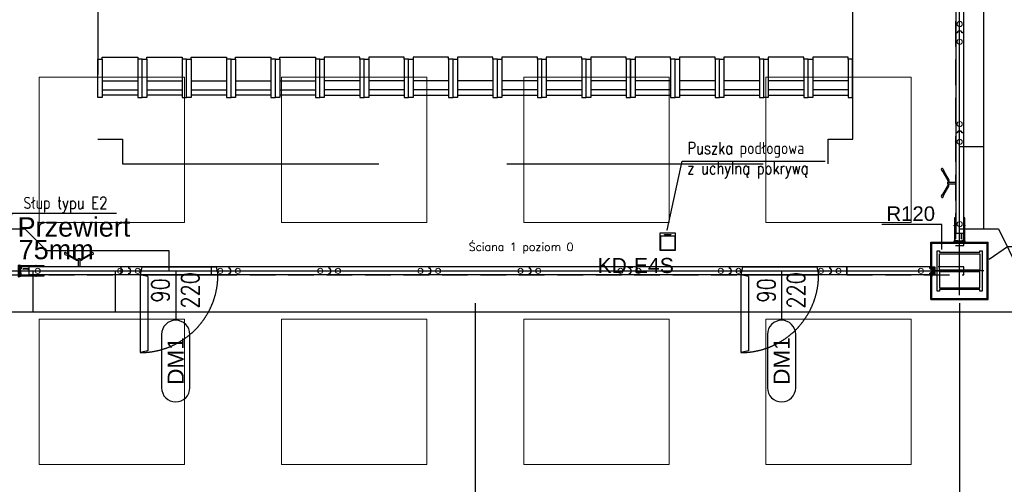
# Model space of a CAD drawing. Header units: centimetres. Extents: x -228435 to 111511, y -89367 to 428125.
# Tile 23 of 216: x -34183 to -21987, y 14355 to 20112. Entities that reach past the tile are written whole.
import ezdxf
from ezdxf.enums import TextEntityAlignment as Align

# ---------------------------------------------------------------- set-up
doc = ezdxf.new("R2010")
doc.units = ezdxf.units.CM
doc.header["$LTSCALE"] = 50
doc.header["$PDMODE"] = 35
doc.header["$PDSIZE"] = 0.1
for name, pattern in [('0_II 10 sal$0$HIDDEN', [9.525, 6.35, -3.175]), ('DASHDOT', [25.4, 12.7, -6.35, 0, -6.35]), ('DASHDOT2', [12.7, 6.35, -3.175, 0, -3.175]), ('DIN_STRICHPUNKT', [10.7, 5, -2.5, 0.7, -2.5]), ('HIDDEN', [9.525, 6.35, -3.175]), ('HIDDENX2', [19.05, 12.7, -6.35]), ('Kondygnacja +0$0$DASHDOT2', [12.7, 6.35, -3.175, 0, -3.175])]:
    doc.linetypes.add(name, pattern=pattern)
doc.layers.get('0').update_dxf_attribs({"color": 8})
doc.layers.get('DEFPOINTS').update_dxf_attribs({"color": 8})
for name, color, linetype in [('0_II 10 sal$0$ARCH_INFO_ETYK_DRZWI', 8, 'Continuous'), ('0_II 10 sal$0$ARCH_SIEDZENIA', 8, 'Continuous'), ('0_II 10 sal$0$ARCH_STROP', 8, 'Continuous'), ('0_II 10 sal$0$ARCH_WYPOSAŻENIE_INNE', 8, 'Continuous'), ('0_II 10 sal$0$ARCH_ŚCIANY_PRZESUWNE', 8, 'Continuous'), ('3', 8, 'Continuous'), ('ACHSEN', 8, 'DIN_STRICHPUNKT'), ('ARCH_GK', 8, 'Continuous'), ('ARCH_INFO_ODPORNOŚĆ OGNIOWA', 8, 'Continuous'), ('ARCH_INFO_OPISY', 8, 'Continuous'), ('ARCH_INFO_OSIE_IST', 8, 'DASHDOT2'), ('ARCH_SZYNY', 8, 'Continuous'), ('HUFCOR', 8, 'Continuous'), ('Hufcor szyny', 8, 'Kondygnacja +0$0$DASHDOT2'), ('Kondygnacja +0$0$ARCH_GK', 8, 'Continuous'), ('Kondygnacja +0$0$ARCH_INFO_ODPORNOŚĆ OGNIOWA', 8, 'Continuous'), ('Kondygnacja +0$0$ARCH_STAL_IST', 8, 'Continuous'), ('Kondygnacja +0$0$ARCH_ŚCIANY_PRZESUWNE', 8, 'Continuous'), ('KÖRPERKANTE', 8, 'Continuous'), ('Osie rzutów$0$ARCH_INFO_OSIE_OPISY_IST', 8, 'Continuous'), ('PANELE', 8, 'Continuous'), ('SCHRAFFUR', 8, 'Continuous'), ('tabela', 8, 'Continuous'), ('VOLL', 8, 'Continuous')]:
    doc.layers.add(name, color=color, linetype=linetype)
for name, color, linetype, lineweight in [('2', 8, 'Continuous', 0), ('_SP KORYTA', 8, 'Continuous', 25), ('ARCH_SUFITY_PODWIESZANE', 8, 'HIDDENX2', 9), ('kondygnacja +1_5$0$ARCH_INFO_WYMIARY', 8, 'Continuous', 9), ('Wymiary', 8, 'Continuous', 15)]:
    doc.layers.add(name, color=color, linetype=linetype, lineweight=lineweight)
doc.layers.get('HUFCOR').off()
doc.styles.add('0_II 10 sal$0$Arial', font='ARIAL.TTF')
doc.styles.add('0_II 10 sal$0$Romans', font='Romans.shx')
doc.styles.add('Arial', font='ARIAL.TTF')
doc.styles.add('Kondygnacja +0$0$Arial', font='ARIAL.TTF')
doc.styles.add('Kondygnacja +0$0$Standard', font='txt')
doc.styles.add('kondygnacja +1_5$0$Romans', font='Romans.shx', dxfattribs={"width": 0.7})
doc.styles.add('Romans', font='Romans.shx')
doc.styles.add('ROMANS-50-CM', font='romans.shx', dxfattribs={"width": 0.8, "height": 10})
doc.linetypes.add('SZYNA_LINE', pattern='A,12.7,-7.75,["SZYNA",Standard,S=2.54,R=0,X=-5.95,Y=-1.27],-7.75', length=28.2)
doc.dimstyles.new('ISO-25', dxfattribs={"dimtxt": 2.5, "dimasz": 2.5, "dimexe": 1.25, "dimexo": 0.625, "dimtad": 1, "dimtxsty": 'Standard', "dimcen": 2.5, "dimadec": 0, "dimazin": 0, "dimtfac": 1, "dimtmove": 0, "dimatfit": 3, "dimfxl": 0, "dimarcsym": 0})
doc.dimstyles.new('Kondygnacja +0$0$ISO-25', dxfattribs={"dimtxt": 2.5, "dimasz": 2.5, "dimexe": 1.25, "dimexo": 0.625, "dimtad": 1, "dimtxsty": 'Kondygnacja +0$0$Standard', "dimcen": 2.5, "dimadec": 0, "dimazin": 0, "dimtfac": 1, "dimtmove": 0, "dimatfit": 3, "dimfxl": 0, "dimarcsym": 0})
doc.dimstyles.new('kondygnacja +1_5$0$Wymiary 1-100', dxfattribs={"dimtxt": 12, "dimasz": 10, "dimexe": 5, "dimexo": 0, "dimgap": 4, "dimtad": 1, "dimrnd": 0.5, "dimzin": 12, "dimdsep": 46, "dimtxsty": 'kondygnacja +1_5$0$Romans', "dimblk": 'kondygnacja +1_5$0$_Oblique', "dimcen": 10, "dimdle": 10, "dimclrt": 55, "dimazin": 0, "dimtfac": 1, "dimtmove": 1, "dimatfit": 3, "dimfxl": 0, "dimtolj": 1, "dimtzin": 0, "dimarcsym": 0})

# ---------------------------------------------------------------- blocks, each defined once
blk = doc.blocks.new('SU Lampy kwadratowe +0')
at = {"layer": 'ARCH_SUFITY_PODWIESZANE', "ltscale": 2.5}
for points in [[(8720, 6440), (8900, 6440), (8900, 6260), (8720, 6260)], [(9020, 6440), (9200, 6440), (9200, 6260), (9020, 6260)], [(9320, 6440), (9500, 6440), (9500, 6260), (9320, 6260)], [(9620, 6440), (9800, 6440), (9800, 6260), (9620, 6260)], [(8720, 6140), (8900, 6140), (8900, 5960), (8720, 5960)], [(9020, 6140), (9200, 6140), (9200, 5960), (9020, 5960)], [(9320, 6140), (9500, 6140), (9500, 5960), (9320, 5960)], [(9620, 6140), (9800, 6140), (9800, 5960), (9620, 5960)]]:
    blk.add_lwpolyline(points, close=True, dxfattribs=at)
blk = doc.blocks.new('0_II 10 sal$0$T-drzwi_dół-200')
at = {"layer": '0_II 10 sal$0$ARCH_INFO_ETYK_DRZWI'}
blk.add_line((0, 0), (0, -60), dxfattribs=at)
blk.add_lwpolyline([(-17.5, -77.5), (-17.5, -143.7, 1), (17.5, -143.7), (17.5, -77.5, 1)], format="xyb", close=True, dxfattribs=at)
at = {"layer": '0_II 10 sal$0$ARCH_INFO_ETYK_DRZWI', "style": '0_II 10 sal$0$Romans', "width": 0.8}
for tag, p in [('ADS_DRZWI:SZEROKOŚĆ', (-7.9, -23)), ('ADS_DRZWI:WYSOKOŚĆ', (29, -23))]:
    blk.add_attdef(tag, text='', height=22, rotation=90, dxfattribs=at).set_placement(p, align=Align.CENTER)
at = {"layer": '0_II 10 sal$0$ARCH_INFO_ETYK_DRZWI', "color": 1, "style": '0_II 10 sal$0$Arial'}
blk.add_attdef('ADS_DRZWI:ODPORNOŚĆ_OGNIOWA', text='', height=22, dxfattribs=at).set_placement((-0.1, 13.3), align=Align.BOTTOM_CENTER)
at = {"layer": '0_II 10 sal$0$ARCH_INFO_ETYK_DRZWI', "style": '0_II 10 sal$0$Arial'}
blk.add_attdef('ADS_DRZWI:SYMBOL', text='', height=20, rotation=90, dxfattribs=at).set_placement((0, -110.6), align=Align.MIDDLE)
blk = doc.blocks.new('Kondygnacja +0$0$_Dot')
at = {"color": 0, "linetype": 'ByBlock', "lineweight": -2}
blk.add_line((-0.5, 0), (-1, 0), dxfattribs=at)
at = {"color": 0, "linetype": 'ByBlock', "const_width": 0.5}
blk.add_lwpolyline([(-0.25, 0, 1), (0.25, 0, 1)], format="xyb", close=True, dxfattribs=at)
blk = doc.blocks.new('A$C50B549AF')
at = {"layer": 'ARCH_SZYNY', "linetype": 'SZYNA_LINE', "ltscale": 2.5}
for p, q in [((3611.5, 1235.9, 630), (3611.5, 2377.4, 630)), ((3641.5, 1252.3, 1260), (3641.5, 1592.2, 1069.6)), ((3611.5, 1354.3, 1260), (3641.5, 1354.3, 1202.9)), ((2411.5, 1252.6, 1260), (2453.4, 1252.6, 1260)), ((2480.9, 1225.1, 630), (2453.4, 1252.6, 1260)), ((3611.5, 1252.3, 1260), (3659.8, 1252.3, 1260)), ((3659.8, 1252.3, 1260), (3685.7, 1199.8, 1260)), ((2632.5, 1225.1, 630), (2480.9, 1225.1, 630)), ((2632.5, 1200.4, 630), (2632.5, 1225.1, 630)), ((2447, 1200.4, 630), (3583.5, 1200.4, 630)), ((2463.6, 1200.4, 630), (2463.6, 1149.7, 630)), ((2565.6, 1200.4, 630), (2565.6, 1149.7, 630)), ((2332.9, 1149.7, -421.8), (4965.7, 1149.7, 1260)), ((2650.7, 1152.6, 945), (2650.7, 1152.6, 945))]:
    blk.add_line(p, q, dxfattribs=at)
blk = doc.blocks.new('wj set')
for p, q in [((-13, 30), (-13, 30)), ((0, 48), (-12, 48)), ((-12, 46), (-10, 46)), ((-10, 31), (-12, 31)), ((-12, 29), (3, 29)), ((-10, 46), (-10, 31)), ((-7, 32), (-7, 46)), ((-7, 46), (0, 46)), ((17, 32), (-7, 32)), ((0, 46), (0, 48)), ((3, 29), (10, 21)), ((12, 22), (6, 28)), ((7, 29), (15, 29)), ((15, 28), (15, 21)), ((23, 26), (17, 32)), ((17, 21), (17, 26)), ((18, 26), (20, 24)), ((20, 24), (20, -24)), ((30, 26), (23, 26)), ((23, 23), (29, 23)), ((23, -23), (23, 23)), ((29, 23), (29, 21)), ((29, 21), (31, 21)), ((31, 21), (31, 25)), ((-13, -30), (-13, -30)), ((-12, -29), (3, -29)), ((-10, -31), (-12, -31)), ((-12, -46), (-10, -46)), ((0, -48), (-12, -48)), ((-10, -46), (-10, -31)), ((-7, -32), (-7, -46)), ((17, -32), (-7, -32)), ((-7, -46), (0, -46)), ((0, -46), (0, -48)), ((3, -29), (10, -21)), ((12, -22), (6, -28)), ((7, -29), (15, -29)), ((15, -28), (15, -21)), ((17, -21), (17, -26)), ((23, -26), (17, -32)), ((18, -26), (20, -24)), ((23, -23), (29, -23)), ((30, -26), (23, -26)), ((29, -21), (31, -21)), ((29, -23), (29, -21)), ((31, -21), (31, -25))]:
    blk.add_line(p, q)
at = {"color": 1, "linetype": 'DASHDOT2'}
blk.add_line((0, 0), (53, 0), dxfattribs=at)
for centre, radius, start, end in [((-12, 47), 1.17, 90, 159.357), ((-14, 47), 1.17, 358.7543, 20.643), ((-14, 47), 1.17, 339.357, 1.2457), ((-12, 47), 1.17, 200.643, 270), ((-12, 30), 1.17, 90, 159.357), ((-14, 30), 1.17, 0, 20.643), ((-14, 30), 1.17, 339.357, 360), ((-12, 30), 1.17, 200.643, 270), ((7, 28), 0.381, 90, 225), ((11, 22), 1.12, 225, 316.3023), ((11, 22), 1.12, 313.6977, 45), ((15, 28), 0.5, 0, 90), ((16, 21), 1, 180, 0), ((18, 26), 0.5, 45, 180), ((30, 25), 0.762, 360, 90), ((-14, -30), 1.17, 0, 20.643), ((-12, -30), 1.17, 90, 159.357), ((-12, -30), 1.17, 200.643, 270), ((-14, -30), 1.17, 339.357, 360), ((-12, -47), 1.17, 90, 159.357), ((-14, -47), 1.17, 339.357, 1.2457), ((-14, -47), 1.17, 358.7543, 20.643), ((-12, -47), 1.17, 200.643, 270), ((7, -28), 0.381, 135, 270), ((11, -22), 1.12, 43.6977, 135), ((11, -22), 1.12, 315, 46.3023), ((16, -21), 1, 0, 180), ((15, -28), 0.5, 270, 0), ((18, -26), 0.5, 180, 315), ((30, -25), 0.762, 270, 0)]:
    blk.add_arc(centre, radius, start, end)
blk = doc.blocks.new('*U520')
at = {"layer": 'PANELE'}
for points in [[(0, 0), (0, -21), (-14, -21)], [(0, 0), (1240, 0)], [(1240, 0), (1240, -21), (1226, -21)], [(-14, -76), (0, -76), (0, -97)], [(0, -97), (1240, -97)], [(1226, -76), (1240, -76), (1240, -97)]]:
    blk.add_lwpolyline(points, dxfattribs=at)
for centre in [(24, -48), (1264, -48)]:
    blk.add_arc(centre, 46.5, 143.7563, 216.2437, dxfattribs=at)
at = {"layer": 'Wymiary'}
for centre in [(110, -48), (1130, -48)]:
    blk.add_circle(centre, 32, dxfattribs=at)
blk = doc.blocks.new('drzwi')
at = {"linetype": 'HIDDEN', "ltscale": 20}
for p, q in [((158, 97), (138, 0)), ((138, 0), (1102, 0)), ((235, -20), (138, 0)), ((138, 0), (138, -964)), ((158, 97), (1082, 97)), ((1082, 97), (1102, 0)), ((235, -20), (235, -944)), ((235, -944), (138, -964))]:
    blk.add_line(p, q, dxfattribs=at)
blk.add_arc((138, 0), 964, 270, 0, dxfattribs=at)
blk = doc.blocks.new('BEDIENHEBEL')
at = {"layer": 'KÖRPERKANTE'}
for p, q in [((-10, -85), (-10, 0)), ((-10, 0), (10, 0)), ((10, -85), (10, 0)), ((-145, -149), (-38, -87)), ((-140, -158), (-33, -96)), ((-31, -85), (-10, -85)), ((-31, -95), (-10, -95)), ((-10, -95), (-10, -100)), ((-10, -100), (10, -100)), ((31, -85), (10, -85)), ((31, -95), (10, -95)), ((10, -95), (10, -100)), ((140, -158), (33, -96)), ((145, -149), (38, -87)), ((-173, -156), (-148, -147)), ((-160, -178), (-140, -161)), ((-139, -159), (-146, -147)), ((139, -159), (146, -147)), ((160, -178), (140, -161)), ((173, -156), (148, -147))]:
    blk.add_line(p, q, dxfattribs=at)
for centre, radius, start, end in [((-31, -100), 15, 90, 120), ((-31, -100), 5, 90, 120), ((-15, -90), 7.25, 316.3972, 43.6028), ((15, -90), 7.25, 136.3972, 223.6028), ((31, -100), 15, 60, 90), ((31, -100), 5, 60, 90), ((-167, -167), 12.5, 120, 300), ((-147, -148), 1, 30, 120), ((-140, -160), 1, 300, 30), ((140, -160), 1, 150, 240), ((147, -148), 1, 60, 150), ((167, -167), 12.5, 240, 60)]:
    blk.add_arc(centre, radius, start, end, dxfattribs=at)
blk = doc.blocks.new('*U522')
at = {"layer": 'PANELE'}
for points in [[(0, 0), (0, -21), (-14, -21)], [(0, 0), (1240, 0)], [(1050, -97), (1050, -112), (1240, -112), (1240, 15), (1050, 15), (1050, 0)], [(-14, -76), (0, -76), (0, -97)], [(0, -97), (1240, -97)]]:
    blk.add_lwpolyline(points, dxfattribs=at)
blk.add_arc((24, -48), 46.5, 143.7563, 216.2437, dxfattribs=at)
at = {"layer": 'Wymiary'}
for centre in [(110, -48), (1130, -48)]:
    blk.add_circle(centre, 32, dxfattribs=at)
at = {"layer": 'PANELE'}
blk.add_blockref('BEDIENHEBEL', (620, -97), dxfattribs=at)
blk = doc.blocks.new('puszka e4s-538')
for points in [[(0, 29.1), (24.7, 29.1), (24.7, 0), (0, 0)], [(0.6, 28.4), (24.1, 28.4), (24.1, 4.7), (0.6, 4.7)], [(7.5, 3.2), (18, 3.2), (18, 2.7), (7.5, 2.7)]]:
    blk.add_lwpolyline(points, close=True)
blk = doc.blocks.new('puuuchy')
at = {"layer": '_SP KORYTA', "xscale": 0.375, "yscale": 0.375, "zscale": 0.375, "rotation": 180}
blk.add_blockref('puszka e4s-538', (-1976.12, 623.52), dxfattribs=at)
blk = doc.blocks.new('cahbir 0')
at = {"layer": '_SP KORYTA', "xscale": 2, "yscale": 2, "zscale": 2}
blk.add_blockref('puuuchy', (-90, 120, -1290), dxfattribs=at)
at = {"layer": '_SP KORYTA', "style": 'Arial'}
for s, height, p in [('Przewiert', 24, (-4856.9, 1362.4, -630)), ('75mm', 24, (-4855.6, 1334.4, -630)), ('KD-E4S', 18.75, (-4138.6, 1317.3, -630))]:
    blk.add_text(s, height=height, dxfattribs=at).set_placement(p)
blk = doc.blocks.new('0_II 10 sal$0$Miejsce_siedzące_2d')
at = {"color": 0, "linetype": 'ByBlock', "lineweight": -2}
for p, q in [((-26.4, 27.1), (26.4, 27.1)), ((-26.4, 12.5), (26.4, 12.5))]:
    blk.add_line(p, q, dxfattribs=at)
for points in [[(-26.4, 62.7), (-26.4, 0), (-33, 0), (-33, 62.7), (-26.4, 62.7), (-26.4, 66), (26.4, 66), (26.4, 62.7), (26.4, 0), (33, 0), (33, 62.7), (26.4, 62.7)], [(26.4, 3.3), (-26.4, 3.3)]]:
    blk.add_lwpolyline(points, dxfattribs=at)
blk = doc.blocks.new('CLOSURE')
at = {"color": 7, "linetype": 'Continuous'}
for p, q in [((-2, 0), (-9, 0)), ((-2, 0), (-2, -1)), ((-10, -1), (-10, -2)), ((-10, -34), (-10, -40)), ((-9, -3), (-8, -3)), ((-8, -33), (-9, -33)), ((-9, -41), (-3, -41)), ((-8, -7), (-8, -7)), ((-8, -30), (-8, -30)), ((-8, -39), (-8, -36)), ((-8, -36), (177, -36)), ((-3, -39), (-8, -39)), ((-2, -1), (-2, -2)), ((-2, -12), (-2, -17)), ((-2, -17), (-1, -18)), ((-1, -18), (-2, -19)), ((-2, -19), (-2, -24)), ((-2, -40), (-2, -40)), ((-1, -3), (0, -3)), ((0, -29), (0, -3)), ((0, -34), (0, -32)), ((150, -34), (0, -34)), ((5, -30), (1, -30)), ((1, -31), (5, -31)), ((6, -31), (6, -31)), ((146, -30), (146, -31)), ((153, -30), (147, -30)), ((147, -31), (151, -31)), ((153, -31), (153, -30)), ((156, -30), (156, -31)), ((163, -34), (159, -34)), ((166, -31), (166, -30)), ((168, -30), (168, -31)), ((179, -34), (172, -34)), ((172, -40), (172, -40)), ((177, -39), (173, -39)), ((173, -41), (179, -41)), ((177, -36), (177, -39)), ((180, -40), (180, -35))]:
    blk.add_line(p, q, dxfattribs=at)
for centre, radius, start, end in [((-9, -1), 1.2, 90, 180), ((-9, -2), 1, 180, 270), ((-9, -34), 1, 90, 180), ((-9, -40), 1, 180, 270), ((-8, -8), 1, 90, 217.5752), ((-5, -5), 5.01, 217.5752, 275.7303), ((-5, -31), 5.01, 84.2699, 140.5242), ((-8, -29), 1, 140.5242, 270), ((-8, -2), 1, 270, 314.9442), ((-8, -8), 1, 40.708, 90), ((-8, -29), 1, 270, 317.1564), ((-8, -34), 1, 42.8436, 90), ((-5, -5), 2.75, 220.708, 134.9442), ((-5, -31), 2.75, 222.8436, 137.1564), ((-4, -12), 2, 0, 95.7303), ((-4, -24), 2, 264.2699, 0), ((-3, -40), 1, 0, 90), ((-3, -40), 1, 270, 0), ((-1, -2), 1, 180, 270), ((1, -29), 1, 180, 270), ((1, -32), 1, 90, 180), ((5, -31), 0.5, 0, 90), ((5, -31), 0.5, 270, 0), ((147, -30), 0.5, 90, 180), ((147, -31), 0.5, 180, 270), ((150, -33), 1, 270, 3.2641), ((151, -32), 0.5, 341.3143, 90), ((155, -33), 3.4, 161.3143, 183.2641), ((153, -30), 0.5, 0, 90), ((152, -31), 1, 323.1301, 0), ((155, -33), 1.75, 143.1301, 36.8699), ((156, -30), 0.5, 54.1117, 180), ((157, -31), 1, 180, 216.8699), ((155, -33), 3.4, 356.7359, 54.1117), ((159, -33), 1, 176.7359, 270), ((163, -33), 1, 270, 3.2641), ((167, -33), 3.4, 125.8883, 183.2641), ((165, -30), 0.5, 0, 125.8883), ((167, -33), 1.75, 143.1301, 36.8699), ((165, -31), 1, 323.1301, 0), ((169, -30), 0.5, 54.1117, 180), ((169, -31), 1, 180, 216.8699), ((167, -33), 3.4, 356.7359, 54.1117), ((172, -33), 1, 176.7359, 270), ((173, -40), 1, 90, 180), ((173, -40), 1, 180, 270), ((179, -35), 1, 0, 90), ((179, -40), 1, 270, 0)]:
    blk.add_arc(centre, radius, start, end, dxfattribs=at)
blk = doc.blocks.new('hufcor detal 2')
at = {"layer": 'SCHRAFFUR'}
h = blk.add_hatch(dxfattribs=at)
h.set_pattern_fill('ANSI34', color=256, scale=10, style=0)
h.set_pattern_definition([(45, (-9731.639, 331.908), (-5.303301, 5.303301), []), (45, (-9729.871, 331.908), (-5.303301, 5.303301), []), (45, (-9728.1034, 331.908), (-5.303301, 5.303301), []), (45, (-9726.3356, 331.908), (-5.303301, 5.303301), [])])
h.paths.add_polyline_path([(-4.1, 11.6), (-8.1, 11.6), (-8.1, 0.6), (-4.1, 0.6)])
h.paths.add_polyline_path([(-4.1, 0.6), (-8.1, 0.6), (-8.1, -10.4), (-4.1, -10.4)])
at = {"layer": 'VOLL'}
for points in [[(-5.3, 30), (-97.9, 30), (-97.9, 31.2), (-5.3, 31.2)], [(-5.3, -29.9), (-5.3, -28.7), (-97.9, -28.7), (-97.9, -29.9)]]:
    blk.add_hatch(color=256, dxfattribs=at).paths.add_polyline_path(points)
at = {"layer": '2'}
for p, q in [((-96.6, 25.3), (-96.6, 25.2)), ((-93.3, 27.5), (-93.5, 26.6)), ((-92.7, 27.4), (-93, 26.3)), ((-86.8, 27.4), (-86.5, 26.3)), ((-86.2, 27.5), (-86, 26.6)), ((-82.9, 25.3), (-82.9, 25.2))]:
    blk.add_line(p, q, dxfattribs=at)
for centre, radius, start, end in [((-96.5, 25.2), 0.15, 81.64787, 164.0608), ((-96.5, 25.2), 0.15, 164.0608, 254.45214), ((-95.7, 27.8), 2.49, 252.00184, 332.27024), ((-95.4, 27.5), 2.67, 245.6965, 334.36264), ((-92.9, 28.1), 0.8, 285.0434, 236.28409), ((-86.6, 28.1), 0.8, 303.71591, 254.9566), ((-84.1, 27.5), 2.67, 205.63736, 294.3035), ((-83.8, 27.8), 2.49, 207.72976, 287.99816), ((-83, 25.2), 0.15, 15.9392, 98.35213), ((-83, 25.2), 0.15, 285.54786, 15.9392)]:
    blk.add_arc(centre, radius, start, end, dxfattribs=at)
at = {"layer": '3'}
for centre, radius, start, end in [((-11.1, -0.1), 11.1, 308.94516, 51.05484), ((-11, -0.1), 10.6, 310.60168, 49.39832)]:
    blk.add_arc(centre, radius, start, end, dxfattribs=at)
at = {"layer": 'ACHSEN', "ltscale": 5}
blk.add_line((53.1, 0.6), (-268.8, 0.6), dxfattribs=at)
at = {"layer": 'ARCH_GK', "linetype": 'Continuous', "lineweight": -3}
for p, q in [((0.3, 17.1), (0.3, 35)), ((0.3, 35), (0.3, -33.7))]:
    blk.add_line(p, q, dxfattribs=at)
for points in [[(0.3, 35), (2.7, 35), (3, 36.7), (3.3, 35)], [(6.4, 35), (3.9, 35), (3.5, 33.3), (3.3, 35)], [(6.3, 17.1), (6.3, 35)], [(6.3, 35), (6.3, -33.7)], [(0.3, -33.7), (2.7, -33.7), (3, -35.5), (3.3, -33.7)], [(6.4, -33.7), (3.9, -33.7), (3.5, -32), (3.3, -33.7)]]:
    blk.add_lwpolyline(points, dxfattribs=at)
at = {"layer": 'VOLL'}
for p, q in [((-96.8, 31.2), (-6.5, 31.2)), ((-8.1, 11.6), (-8.1, -10.4)), ((-8.1, 11.6), (-4.1, 11.6)), ((-4.1, 11.6), (-4.1, -10.4)), ((-48.1, -6.8), (-53, -10.2)), ((-48.1, -13.6), (-53, -10.2)), ((-48.1, -9.2), (-48.1, -6.8)), ((-48.1, -9.2), (-23.8, -9.2)), ((-48.1, -11.2), (-23.8, -11.2)), ((-48.1, -11.2), (-48.1, -13.6)), ((-23.8, -6.8), (-18.8, -10.2)), ((-23.8, -9.2), (-23.8, -6.8)), ((-23.8, -13.6), (-18.8, -10.2)), ((-23.8, -11.2), (-23.8, -13.6)), ((-8.1, -10.4), (-4.1, -10.4))]:
    blk.add_line(p, q, dxfattribs=at)
for points in [[(-3, 27.1), (-5.7, 27.1, -7.740139), (-5.7, 27.7), (-3, 27.7, -0.445604), (-3, 14), (-5.7, 14, -7.740139), (-5.7, 14.6), (-3, 14.6, 0.483874)], [(-3, -25.9), (-5.7, -25.9, 7.740139), (-5.7, -26.4), (-3, -26.4, 0.445604), (-3, -12.7), (-5.7, -12.7, 7.740139), (-5.7, -13.3), (-3, -13.3, -0.406168)]]:
    blk.add_lwpolyline(points, format="xyb", close=True, dxfattribs=at)
blk.add_lwpolyline([(-97.9, -28.7), (-5.3, -28.7), (-5.3, -29.9), (-97.9, -29.9)], close=True, dxfattribs=at)
at = {"layer": 'VOLL', "xscale": 0.5, "yscale": 0.5000000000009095, "zscale": 0.5000000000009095, "rotation": 180}
blk.add_blockref('CLOSURE', (-9.3, 11.7), dxfattribs=at)
at = {"layer": 'VOLL', "xscale": -0.5, "yscale": 0.5000000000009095, "zscale": 0.5000000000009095}
blk.add_blockref('CLOSURE', (-9.3, -10.4), dxfattribs=at)
blk = doc.blocks.new('VERT-NEU')
at = {"layer": 'KÖRPERKANTE'}
for p, q in [((-25, 48), (-36, 48)), ((-36, 48), (-36, 46)), ((-34, 46), (-36, 46)), ((-36, 31), (-34, 31)), ((-36, 29), (-36, 31)), ((-21, 29), (-36, 29)), ((-34, 31), (-34, 46)), ((-30, 46), (-30, 33)), ((-25, 46), (-30, 46)), ((-30, 33), (-6, 33)), ((-23, 47), (-23, 47)), ((-13, 21), (-21, 29)), ((-14, 25), (-11, 22)), ((-9, 29), (-13, 29)), ((-11, 21), (-11, 21)), ((-8, 19), (-8, 28)), ((0, 26), (-6, 33)), ((-6, 19), (-6, 26)), ((-5, 26), (-3, 24)), ((-3, 24), (-3, 0)), ((-3, -24), (-3, 0)), ((7, 26), (0, 26)), ((0, 23), (0, 0)), ((0, 23), (5, 23)), ((0, -23), (0, 0)), ((5, 21), (5, 23)), ((8, 21), (5, 21)), ((8, 25), (8, 21)), ((-21, -29), (-36, -29)), ((-36, -29), (-36, -31)), ((-36, -31), (-34, -31)), ((-36, -46), (-36, -48)), ((-34, -46), (-36, -46)), ((-25, -48), (-36, -48)), ((-34, -31), (-34, -46)), ((-30, -33), (-6, -33)), ((-30, -46), (-30, -33)), ((-25, -46), (-30, -46)), ((-23, -47), (-23, -47)), ((-13, -21), (-21, -29)), ((-14, -25), (-11, -22)), ((-9, -29), (-13, -29)), ((-8, -19), (-8, -28)), ((-6, -19), (-6, -26)), ((-6, -33), (0, -26)), ((-5, -26), (-3, -24)), ((0, -23), (5, -23)), ((7, -26), (0, -26)), ((8, -21), (5, -21)), ((5, -21), (5, -23)), ((8, -25), (8, -21))]:
    blk.add_line(p, q, dxfattribs=at)
at = {"layer": 'KÖRPERKANTE', "linetype": 'ByBlock'}
for p, q in [((2, -23), (3, -23)), ((2, -26), (3, -26))]:
    blk.add_line(p, q, dxfattribs=at)
at = {"layer": 'KÖRPERKANTE'}
for centre, radius, start, end in [((-25, 47), 1.2, 360, 90), ((-25, 47), 1.2, 270, 360), ((-13, 27), 2, 90, 225), ((-12, 22), 1.12, 225, 315), ((-12, 22), 1.12, 315, 45), ((-9, 28), 0.5, 360, 90), ((-7, 19), 1, 180, 360), ((-6, 26), 0.5, 45, 180), ((7, 25), 0.762, 0, 90), ((-25, -47), 1.2, 0, 90), ((-25, -47), 1.2, 270, 0), ((-13, -27), 2, 135, 270), ((-12, -22), 1.12, 45, 135), ((-12, -22), 1.12, 315, 45), ((-9, -28), 0.5, 270, 0), ((-7, -19), 1, 0, 180), ((-6, -26), 0.5, 180, 315), ((7, -25), 0.762, 270, 0)]:
    blk.add_arc(centre, radius, start, end, dxfattribs=at)
blk = doc.blocks.new('hufcor detal 1')
at = {"layer": 'VOLL'}
h = blk.add_hatch(color=256, dxfattribs=at)
h.paths.add_polyline_path([(-5.8, -6.1), (-5.8, -3.2, 0.427595), (-6.4, -2.6, 0.427595), (-7, -3.2), (-7, -6.4), (-5.5, -10.4, -0.519458), (-5.6, -10.6), (-6.5, -10.6, 0.414214), (-7, -11.1), (-7, -16.5), (-5.9, -16.5), (-5.9, -11.5), (-4.7, -11.5), (-4.7, -12.6), (-4.1, -12.6), (-4.1, -10.9)])
h.paths.add_polyline_path([(-5.9, -16.5), (-7, -16.5), (-7, -21.9, 0.414214), (-6.5, -22.4), (-5.6, -22.4, -0.519458), (-5.5, -22.6), (-7, -26.6), (-7, -29.8, 0.427595), (-6.4, -30.4, 0.427595), (-5.8, -29.8), (-5.8, -26.9), (-4.1, -22.1), (-4.1, -20.4), (-4.7, -20.4), (-4.7, -21.5), (-5.9, -21.5)])
at = {"layer": 'ACHSEN', "ltscale": 5}
blk.add_line((261.6, -16.5), (-60.4, -16.5), dxfattribs=at)
at = {"layer": 'ARCH_GK', "linetype": 'Continuous', "lineweight": -3}
blk.add_line((0, 0), (-6.2, 0), dxfattribs=at)
for points in [[(-10, 0), (0, 0)], [(-6.2, 17.9), (-3.7, 17.9), (-3.3, 19.6), (-3.1, 17.9)], [(-6.2, 0), (-6.2, 17.9)], [(0, 17.9), (-2.5, 17.9), (-2.8, 16.1), (-3.1, 17.9)], [(0, 0), (0, 17.9)], [(-6.2, -33), (-6.2, -50.9)], [(-6.2, -50.9), (-3.7, -50.9), (-3.3, -52.6), (-3.1, -50.9)], [(0, -50.9), (-2.5, -50.9), (-2.8, -49.1), (-3.1, -50.9)], [(0, -33), (0, -50.9)]]:
    blk.add_lwpolyline(points, dxfattribs=at)
at = {"layer": 'KÖRPERKANTE'}
for p, q in [((-7, -3.2), (-7, -6.4)), ((-5.5, -10.4), (-7, -6.4)), ((-7, -11.1), (-7, -21.9)), ((-7, -26.6), (-5.5, -22.6)), ((-7, -29.8), (-7, -26.6)), ((-6.5, -10.6), (-5.6, -10.6)), ((-6.5, -22.4), (-5.6, -22.4)), ((-6.4, -2.6), (-6.4, -2.6)), ((-6.4, -30.4), (-6.4, -30.4)), ((-5.9, -11.5), (-5.9, -21.5)), ((-4.7, -11.5), (-5.9, -11.5)), ((-5.9, -21.5), (-4.7, -21.5)), ((-5.8, -3.2), (-5.8, -6.1)), ((-5.8, -6.1), (-4.1, -10.9)), ((-4.1, -22.1), (-5.8, -26.9)), ((-5.8, -29.8), (-5.8, -26.9)), ((-4.7, -12.6), (-4.7, -11.5)), ((-4.1, -12.6), (-4.7, -12.6)), ((-4.1, -20.4), (-4.7, -20.4)), ((-4.7, -21.5), (-4.7, -20.4)), ((-4.1, -12.6), (-4.1, -10.9)), ((-4.1, -22.1), (-4.1, -20.4))]:
    blk.add_line(p, q, dxfattribs=at)
for centre, radius, start, end in [((-6.4, -3.2), 0.55, 90, 180), ((-6.5, -11.1), 0.55, 90, 180), ((-6.5, -21.9), 0.55, 180, 270), ((-6.4, -29.8), 0.55, 180, 270), ((-6.4, -3.2), 0.55, 0, 90), ((-6.4, -29.8), 0.55, 270, 0), ((-5.6, -10.5), 0.1, 270, 19.8), ((-5.6, -22.5), 0.1, 340.2, 90)]:
    blk.add_arc(centre, radius, start, end, dxfattribs=at)
at = {"layer": 'VOLL'}
for p, q in [((3.9, 6.5), (3.9, 0.5)), ((3.9, -39.5), (3.9, -33.5))]:
    blk.add_line(p, q, dxfattribs=at)
at = {"layer": 'VOLL', "xscale": -0.5, "yscale": 0.5000000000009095, "zscale": 0.5000000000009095}
blk.add_blockref('VERT-NEU', (-11.2, -16.5), dxfattribs=at)
blk = doc.blocks.new('kondygnacja +1_5$0$_Oblique')
at = {"color": 0, "linetype": 'ByBlock', "lineweight": -2}
blk.add_line((-0.5, -0.5), (0.5, 0.5), dxfattribs=at)
blk = doc.blocks.new('*D1149')
at = {"layer": 'DEFPOINTS', "color": 0, "lineweight": 40}
for p in [(-32670, 79617, 6300), (-33810, 12462, 6300), (-33810, 12146)]:
    blk.add_point(p, dxfattribs=at)
at = {"layer": 'kondygnacja +1_5$0$ARCH_INFO_WYMIARY', "color": 0, "lineweight": -2}
for p, q in [((-32660, 12146), (-33820, 12146)), ((-33810, 12142), (-33810, 12141)), ((-32670, 12154), (-32670, 12141))]:
    blk.add_line(p, q, dxfattribs=at)
at = {"layer": 'kondygnacja +1_5$0$ARCH_INFO_WYMIARY', "color": 0, "lineweight": -2, "xscale": 10, "yscale": 10, "zscale": 10, "rotation": 180}
blk.add_blockref('kondygnacja +1_5$0$_Oblique', (-33810, 12146), dxfattribs=at)
at = {"layer": 'kondygnacja +1_5$0$ARCH_INFO_WYMIARY', "color": 0, "lineweight": -2, "xscale": 10, "yscale": 10, "zscale": 10}
blk.add_blockref('kondygnacja +1_5$0$_Oblique', (-32670, 12146), dxfattribs=at)
at = {"layer": 'kondygnacja +1_5$0$ARCH_INFO_WYMIARY', "color": 55, "insert": (-33240, 12156), "char_height": 12, "attachment_point": 5, "style": 'kondygnacja +1_5$0$Romans'}
blk.add_mtext('\\A1;1140', dxfattribs=at)
blk = doc.blocks.new('Osie rzutów')
at = {"layer": 'ARCH_INFO_OSIE_IST', "ltscale": 10}
for p, q in [((9260, 12510), (9260, 4623.3)), ((9860, 12510), (9860, 4623.3)), ((9860, 6170), (9860, 6230)), ((4436, 6200), (15156.5, 6200)), ((9890, 6200), (9830, 6200))]:
    blk.add_line(p, q, dxfattribs=at)

msp = doc.modelspace()

# ---------------------------------------------------------------- linework, layer by layer
at = {"layer": '0_II 10 sal$0$ARCH_WYPOSAŻENIE_INNE', "linetype": '0_II 10 sal$0$HIDDEN', "ltscale": 10, "elevation": 630}
msp.add_lwpolyline([(-33215, 30630), (-32910, 30630), (-32910, 27370), (-33215, 27370), (-33215, 18630), (-32910, 18630), (-32910, 18325), (-24170, 18325), (-24170, 18630), (-23865, 18630), (-23865, 27370), (-24170, 27370), (-24170, 30630), (-23865, 30630), (-23865, 39370), (-24170, 39370), (-24170, 39675), (-32910, 39675), (-32910, 39370), (-33215, 39370)], close=True, dxfattribs=at)
at = {"layer": '0_II 10 sal$0$ARCH_ŚCIANY_PRZESUWNE', "linetype": '0_II 10 sal$0$HIDDEN', "lineweight": -3}
for p, q in [((-32925, 16950, -5670), (-32925, 17050, -5670)), ((-31809, 17050, -5670), (-31809, 16950, -5670)), ((-25051.5, 17050, -5670), (-31809, 17050, -5670)), ((-23935.5, 16950, -5670), (-23935.5, 17050, -5670)), ((-31809, 16950, -5670), (-25051.5, 16950, -5670))]:
    msp.add_line(p, q, dxfattribs=at)
for points, elevation in [([(-22590, 17315), (-22490, 17315), (-22490, 26287), (-22590, 26287)], 630), ([(-35251.5, 16950), (-32925, 16950), (-32925, 17050), (-35251.5, 17050)], -5670), ([(-23935.5, 16950), (-22490, 16950), (-22490, 17048.18007), (-23935.5, 17048.18007)], -5670)]:
    msp.add_lwpolyline(points, close=True, dxfattribs=dict(at, elevation=elevation))
at = {"layer": 'Kondygnacja +0$0$ARCH_GK', "elevation": 630}
for points in [[(-22895, 17050), (-22895, 17355)], [(-22895, 17355), (-22590, 17355)], [(-22895, 17342.5), (-22590, 17342.5)], [(-22882.5, 17050), (-22882.5, 17342.5)], [(-22490, 17355), (-22185, 17355)], [(-22490, 17342.5), (-22197.5, 17342.5)], [(-22197.5, 16657.5), (-22197.5, 17355)], [(-22185, 16645), (-22185, 17355)], [(-22895, 16645), (-22895, 16950)], [(-22882.5, 16645), (-22882.5, 16950)], [(-22895, 16645), (-22185, 16645)], [(-22882.5, 16657.5), (-22185, 16657.5)]]:
    msp.add_lwpolyline(points, dxfattribs=at)
at = {"layer": 'Kondygnacja +0$0$ARCH_STAL_IST', "elevation": 630}
for points in [[(-22820, 16750), (-22820, 17250), (-22790, 17250), (-22790, 17230), (-22290, 17230), (-22290, 17250), (-22260, 17250), (-22260, 16750), (-22290, 16750), (-22290, 16770), (-22790, 16770), (-22790, 16750)], [(-22290, 17010), (-22790, 17010), (-22790, 17210), (-22290, 17210)], [(-22790, 16790), (-22290, 16790), (-22290, 16990), (-22790, 16990)]]:
    msp.add_lwpolyline(points, close=True, dxfattribs=at)
at = {"layer": 'Kondygnacja +0$0$ARCH_ŚCIANY_PRZESUWNE', "elevation": 630}
for points in [[(-22895, 16954.5007), (-22842.5, 16954.5007), (-22842.5, 17045.4993), (-22895, 17045.4993)], [(-22895, 16967.0007), (-22855, 16967.0007), (-22855, 17032.9993), (-22895, 17032.9993)]]:
    msp.add_lwpolyline(points, dxfattribs=at)

# ---------------------------------------------------------------- block references
at = {"xscale": 10, "yscale": 10, "zscale": 10}
msp.add_blockref('cahbir 0', (14360, 3800.00982, 630), dxfattribs=at)
msp.add_blockref('wj set', (-22896.44324, 17000, -5670))
at = {"layer": '0_II 10 sal$0$ARCH_SIEDZENIA', "linetype": 'Continuous', "lineweight": -3, "yscale": 7.571168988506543, "zscale": 10}
for p, xscale in [((-32940, 19150, -56370), 8.328285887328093), ((-32390, 19150, -56370), 8.328285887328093), ((-31840, 19150, -56370), 8.328285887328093), ((-31290, 19150, -56370), 8.328285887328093), ((-30740, 19150, -56370), 8.328285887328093), ((-30190, 19150, -56370), -8.328285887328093), ((-29640, 19150, -56370), -8.328285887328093), ((-29090, 19150, -56370), -8.328285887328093), ((-28540, 19150, -56370), -8.328285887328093), ((-27990, 19150, -56370), -8.328285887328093), ((-27440, 19150, -56370), -8.328285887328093), ((-26890, 19150, -56370), -8.328285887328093), ((-26340, 19150, -56370), -8.328285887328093), ((-25790, 19150, -56370), -8.328285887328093), ((-25240, 19150, -56370), -8.328285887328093), ((-24690, 19150, -56370), -8.328285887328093), ((-24140, 19150, -56370), -8.328285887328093)]:
    msp.add_blockref('0_II 10 sal$0$Miejsce_siedzące_2d', p, dxfattribs=dict(at, xscale=xscale))
at = {"layer": '0_II 10 sal$0$ARCH_STROP', "linetype": 'Continuous', "lineweight": -3}
ref = msp.add_blockref('0_II 10 sal$0$T-drzwi_dół-200', (-32250.46431, 16988.33089, -5670), dxfattribs=dict(at, xscale=10, yscale=10, zscale=10))
ref.add_attrib('ADS_DRZWI:WYSOKOŚĆ', '220', dxfattribs={"layer": '0_II 10 sal$0$ARCH_INFO_ETYK_DRZWI', "height": 220, "rotation": 90, "style": '0_II 10 sal$0$Romans', "width": 0.8}).set_placement((-31960.46431, 16758.33089, -5670), align=Align.CENTER)
ref.add_attrib('ADS_DRZWI:SZEROKOŚĆ', '90', dxfattribs={"layer": '0_II 10 sal$0$ARCH_INFO_ETYK_DRZWI', "height": 220, "rotation": 90, "style": '0_II 10 sal$0$Romans', "width": 0.8}).set_placement((-32329.56719, 16758.33089, -5670), align=Align.CENTER)
ref.add_attrib('ADS_DRZWI:SYMBOL', 'DM1', dxfattribs={"layer": '0_II 10 sal$0$ARCH_INFO_ETYK_DRZWI', "height": 200, "rotation": 90, "style": '0_II 10 sal$0$Arial'}).set_placement((-32250.46431, 15882.44676, -5670), align=Align.MIDDLE)
ref = msp.add_blockref('0_II 10 sal$0$T-drzwi_dół-200', (-24745.6273, 16988.33089, -5670), dxfattribs=dict(at, xscale=10, yscale=10, zscale=10))
ref.add_attrib('ADS_DRZWI:WYSOKOŚĆ', '220', dxfattribs={"layer": '0_II 10 sal$0$ARCH_INFO_ETYK_DRZWI', "height": 220, "rotation": 90, "style": '0_II 10 sal$0$Romans', "width": 0.8}).set_placement((-24455.6273, 16758.33089, -5670), align=Align.CENTER)
ref.add_attrib('ADS_DRZWI:SZEROKOŚĆ', '90', dxfattribs={"layer": '0_II 10 sal$0$ARCH_INFO_ETYK_DRZWI', "height": 220, "rotation": 90, "style": '0_II 10 sal$0$Romans', "width": 0.8}).set_placement((-24824.73018, 16758.33089, -5670), align=Align.CENTER)
ref.add_attrib('ADS_DRZWI:SYMBOL', 'DM1', dxfattribs={"layer": '0_II 10 sal$0$ARCH_INFO_ETYK_DRZWI', "height": 200, "rotation": 90, "style": '0_II 10 sal$0$Arial'}).set_placement((-24745.6273, 15882.44676, -5670), align=Align.MIDDLE)
at = {"layer": 'ARCH_SUFITY_PODWIESZANE', "ltscale": 2.5, "xscale": 10, "yscale": 10, "zscale": 10}
msp.add_blockref('SU Lampy kwadratowe +0', (-121140, -45000, -5670), dxfattribs=at)
at = {"layer": 'HUFCOR', "xscale": 10, "yscale": 10, "zscale": 10}
msp.add_blockref('A$C50B549AF', (-58654.9183, 4996.03602, -5670), dxfattribs=at)
at = {"layer": 'Osie rzutów$0$ARCH_INFO_OSIE_OPISY_IST', "xscale": 10, "yscale": 10, "zscale": 10}
msp.add_blockref('Osie rzutów', (-121140, -45000, 630), dxfattribs=at)
at = {"layer": 'PANELE'}
for name, p, rotation in [('*U520', (-22491.48706, 21188.38305, 630), 270), ('*U520', (-22491.48706, 19948.38305, 630), 270), ('*U522', (-22491.5, 18708.65679, 6930), 270), ('*U522', (-32829.12588, 16951.5, 630), 180), ('*U520', (-31589.39961, 16951.48706, -5670), 180), ('*U520', (-30349.39961, 16951.48706, -5670), 180), ('*U520', (-29109.39961, 16951.48706, -5670), 180), ('*U520', (-27869.39961, 16951.48706, -5670), 180), ('*U520', (-26629.39961, 16951.48706, -5670), 180), ('*U520', (-25389.39961, 16951.48706, -5670), 180), ('*U520', (-24149.12588, 16951.5, 630), 180), ('*U520', (-22909.39961, 16951.48706, -5670), 180)]:
    msp.add_blockref(name, p, dxfattribs=dict(at, rotation=rotation))
at = {"layer": 'PANELE', "linetype": 'ByBlock'}
for p in [(-32829.39961, 16951.48706, -5670), (-25389.39961, 16951.48706, -5670)]:
    msp.add_blockref('drzwi', p, dxfattribs=at)
at = {"layer": 'tabela', "linetype": 'DASHDOT'}
for name, p, xscale, yscale, zscale, rotation in [('hufcor detal 2', (-22538.6514, 17355.68913, 630), -2.112530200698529, 2.112530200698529, 2.112530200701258, 90.00000001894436), ('hufcor detal 2', (-34184.31087, 17001.3486, 630), 2.112530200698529, 2.112530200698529, 2.112530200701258, 179.9999999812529), ('hufcor detal 1', (-22894.9, 16967.0007, 630), 2, 2.000000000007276, 2, 180)]:
    msp.add_blockref(name, p, dxfattribs=dict(at, xscale=xscale, yscale=yscale, zscale=zscale, rotation=rotation))

# ---------------------------------------------------------------- texts
at = {"layer": 'ARCH_INFO_ODPORNOŚĆ OGNIOWA', "insert": (-23145.4508, 17857.76721, 630), "char_height": 180, "width": 3036.6124481, "attachment_point": 5, "style": 'Arial'}
msp.add_mtext('\\PR120', dxfattribs=at)
at = {"layer": 'ARCH_INFO_OPISY', "char_height": 150, "width": 6265.3267976, "attachment_point": 1, "style": 'ROMANS-50-CM'}
for s, insert in [('Puszka podłogowa\\Pz uchylną pokrywą', (-25912.7187, 18596.21977, 630)), ('Słup typu E2', (-34136.40618, 17917.25307, 630))]:
    msp.add_mtext(s, dxfattribs=dict(at, insert=insert))
at = {"layer": 'Hufcor szyny', "linetype": 'ByBlock', "ltscale": 5, "insert": (-28621.06953, 17347.60184, -5670), "char_height": 100, "width": 5268.2821399, "attachment_point": 1, "style": 'Romans'}
msp.add_mtext('Ściana 1 poziom 0', dxfattribs=at)
at = {"layer": 'Kondygnacja +0$0$ARCH_INFO_ODPORNOŚĆ OGNIOWA', "insert": (-23145.4508, 17857.76721, 630), "char_height": 180, "width": 3036.6124481, "attachment_point": 5, "style": 'Kondygnacja +0$0$Arial'}
msp.add_mtext('\\PR120', dxfattribs=at)

# ---------------------------------------------------------------- dimensions: what is measured, and where the dimension line sits
at = {"layer": 'kondygnacja +1_5$0$ARCH_INFO_WYMIARY'}
dim = msp.add_linear_dim(base=(-33810, 12146.22746, -5670), p1=(-32670, 79617.5, 630), p2=(-33810, 12461.75, 630), dimstyle='kondygnacja +1_5$0$Wymiary 1-100', dxfattribs=at)
dim.commit()
dim.dimension.update_dxf_attribs({"geometry": '*D1149', "text_midpoint": (-33240, 12156.22746, -5670)})

# ---------------------------------------------------------------- leaders
at = {"layer": 'ARCH_INFO_ODPORNOŚĆ OGNIOWA'}
msp.add_leader([(-22761.34037, 17266.46832, 630), (-22761.34037, 17574.77761, 630), (-23503.71076, 17574.77761, 630)], dimstyle='ISO-25', override={"dimscale": 5, "dimasz": 2, "dimtad": 0, "dimldrblk": 'Dot'}, dxfattribs=at)
at = {"layer": 'ARCH_INFO_OPISY'}
for points in [[(-26164.1339, 17503.14728, 630), (-25975.05427, 18358.29288, 630), (-24204.21523, 18358.29288, 630)], [(-34371.06762, 17332.44569, 630), (-34276.98527, 17713.44258, 630), (-32985.44517, 17713.44258, 630)], [(-22174.64356, 17146.70189, 630), (-21948.27886, 17302.52059, 630), (-20660.71417, 17302.52059, 630)]]:
    msp.add_leader(points, dimstyle='ISO-25', override={"dimscale": 5, "dimasz": 2, "dimtad": 0, "dimldrblk": 'Dot'}, dxfattribs=at)
at = {"layer": 'Kondygnacja +0$0$ARCH_INFO_ODPORNOŚĆ OGNIOWA'}
msp.add_leader([(-22761.34037, 17266.46832, 630), (-22761.34037, 17574.77761, 630), (-23503.71076, 17574.77761, 630)], dimstyle='Kondygnacja +0$0$ISO-25', override={"dimscale": 5, "dimasz": 2, "dimtad": 0, "dimldrblk": 'Kondygnacja +0$0$_Dot'}, dxfattribs=at)

doc.saveas('drawing.dxf')
